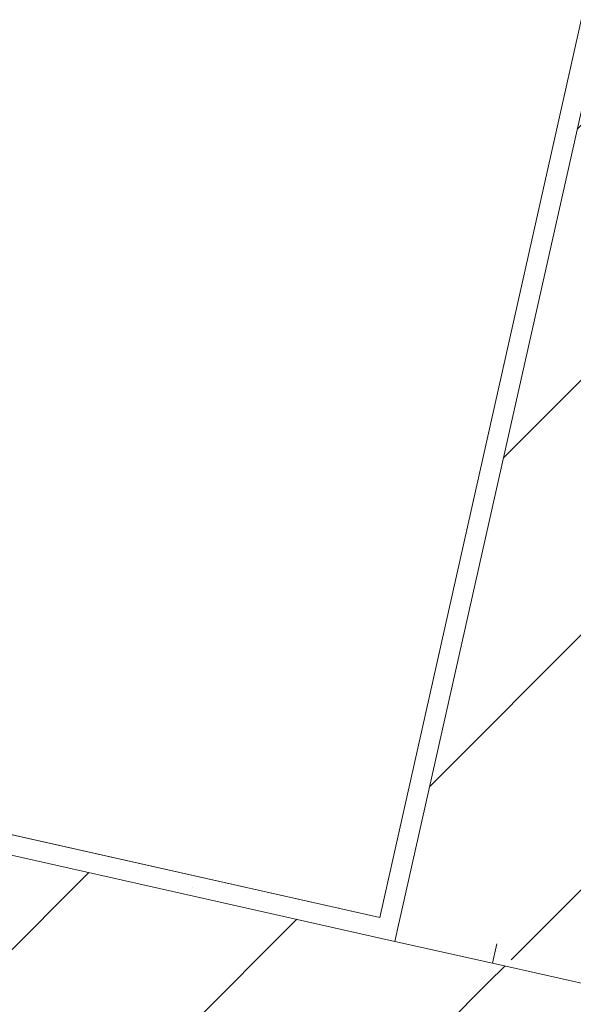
# Model space of a CAD drawing. Header units: millimetres. Extents: x -6990773 to -6682839, y 6117771 to 6220266.
# Tile 27 of 154: x -6943317 to -6942763, y 6139726 to 6140710. Entities that reach past the tile are written whole.
import ezdxf

# ---------------------------------------------------------------- set-up
doc = ezdxf.new("R2010")
doc.units = ezdxf.units.MM
doc.header["$MEASUREMENT"] = 0
for name, color, linetype in [('S - МОП.АР', 7, 'Continuous'), ('АР-Стены_внешние_.АР', 7, 'Continuous'), ('АР-Стены_Перегородки_межквартирные_200.АР', 7, 'Continuous'), ('АР-Чертеж-Размеры.АР', 7, 'Continuous')]:
    doc.layers.add(name, color=color, linetype=linetype)
for name, color, linetype, lineweight in [('АР-Стены_внешние_.АР_Ном._пера__1', 7, 'Continuous', 30), ('АР-Стены_Перегородки_межквартирные_200.АР_Ном._пера__1', 7, 'Continuous', 15), ('АР-Чертеж-Размеры.АР_Ном._пера__1', 7, 'Continuous', 0)]:
    doc.layers.add(name, color=color, linetype=linetype, lineweight=lineweight)
doc.styles.add('РЎР“Р•РќР•Р\xa0Р\x98Р\xa0_РЎРўР\x98Р›Р¬_4', font='GOTHIC.TTF')
doc.dimstyles.new('СГЕНЕРИР_СТИЛЬ__8', dxfattribs={"dimtxt": 150, "dimasz": 237.5, "dimexe": 0.18, "dimexo": 0.0625, "dimgap": 0, "dimtad": 1, "dimdec": 0, "dimzin": 0, "dimdsep": 46, "dimtxsty": 'РЎР“Р•РќР•Р\xa0Р\x98Р\xa0_РЎРўР\x98Р›Р¬_4', "dimblk": 'ARROWHEAD_6', "dimblk1": 'ARROWHEAD_6', "dimblk2": 'ARROWHEAD_6', "dimcen": 0.09, "dimse1": 1, "dimse2": 1, "dimclrd": 7, "dimclre": 7, "dimclrt": 7, "dimazin": 0, "dimtfac": 1, "dimtdec": 4, "dimtmove": 2, "dimatfit": 3, "dimfxl": 1, "dimtolj": 1, "dimtzin": 0, "dimarcsym": 0})
pattern_1 = [(45, (-6338927.19, 6562677.8), (-127.27922, 127.27922), [])]
pattern_2 = [(45, (-6338927.19, 6562677.8), (-127.279217, 127.279217), [])]
pattern_3 = [(45, (-6338927.19, 6563027.8), (-111.369318, 111.369318), [0, -105, 0, -157.5]), (110, (-6338577.19, 6563027.8), (148.001588, 53.868173), [0, -77, 0, -133])]

# ---------------------------------------------------------------- blocks, each defined once
blk = doc.blocks.new('Стена_103_1', base_point=(-6942036.16, 6139483.09))
at = {"layer": 'АР-Стены_внешние_.АР', "linetype": 'Continuous', "lineweight": 0, "true_color": 0x000000}
h = blk.add_hatch(dxfattribs=at)
h.set_pattern_fill('БЛОКИ_БЕТОННЫЕ_ЭФФЕКТИВН_70', color=18, style=0, pattern_type=2)
h.set_pattern_definition(pattern_1)
h.paths.add_polyline_path([(-6942111.82, 6139602.58), (-6942844.01, 6139767.02), (-6942887.84, 6139571.89), (-6942155.65, 6139407.44)])
at = {"layer": 'АР-Стены_внешние_.АР_Ном._пера__1', "color": 7, "linetype": 'Continuous', "lineweight": 15, "flags": 128}
blk.add_lwpolyline([(-6942111.82, 6139602.58), (-6942844.01, 6139767.02)], dxfattribs=at)
blk = doc.blocks.new('Стена_104_1', base_point=(-6942537.21, 6141133.05))
at = {"layer": 'АР-Стены_Перегородки_межквартирные_200.АР', "linetype": 'Continuous', "lineweight": 0, "true_color": 0x000000}
h = blk.add_hatch(dxfattribs=at)
h.set_pattern_fill('ШТУКАТУРКА__ГИПС_01_0001', color=18, style=0, pattern_type=2)
h.set_pattern_definition(pattern_3)
h.paths.add_polyline_path([(-6942632.38, 6141256.92), (-6942956.71, 6139812.83), (-6942937.6, 6139806.68), (-6942612.87, 6141252.53)])
h = blk.add_hatch(dxfattribs=at)
h.set_pattern_fill('БЛОКИ_БЕТОННЫЕ_ЭФФЕКТИВН_78', color=18, style=0, pattern_type=2)
h.set_pattern_definition(pattern_2)
h.paths.add_polyline_path([(-6942937.6, 6139806.68), (-6942746.44, 6139745.11), (-6942461.55, 6141013.57), (-6942656.69, 6141057.4)])
h = blk.add_hatch(dxfattribs=at)
h.set_pattern_fill('БЛОКИ_БЕТОННЫЕ_ЭФФЕКТИВН_78', color=18, style=0, pattern_type=2)
h.set_pattern_definition(pattern_2)
h.paths.add_polyline_path([(-6942941.58, 6139788.94), (-6942844.01, 6139767.02), (-6942839.63, 6139786.54), (-6942937.2, 6139808.45)])
at = {"layer": 'АР-Стены_внешние_.АР_Ном._пера__1', "color": 7, "linetype": 'Continuous', "lineweight": 15}
for p, q in [((-6942937.2, 6139808.45), (-6942941.58, 6139788.94)), ((-6942941.58, 6139788.94), (-6942844.01, 6139767.02))]:
    blk.add_line(p, q, dxfattribs=at)
at = {"layer": 'АР-Стены_Перегородки_межквартирные_200.АР_Ном._пера__1', "color": 7, "linetype": 'Continuous', "lineweight": 15}
blk.add_line((-6942656.69, 6141057.4), (-6942937.6, 6139806.68), dxfattribs=at)
at = {"layer": 'АР-Стены_Перегородки_межквартирные_200.АР_Ном._пера__1', "color": 7, "linetype": 'Continuous', "lineweight": 0, "flags": 128}
blk.add_lwpolyline([(-6942632.38, 6141256.92), (-6942956.71, 6139812.83)], dxfattribs=at)
blk = doc.blocks.new('Стена_132_1', base_point=(-6942865.92, 6139669.45))
at = {"layer": 'АР-Стены_внешние_.АР', "linetype": 'Continuous', "lineweight": 0, "true_color": 0x000000}
h = blk.add_hatch(dxfattribs=at)
h.set_pattern_fill('ШТУКАТУРКА__ГИПС_01_0001', color=18, style=0, pattern_type=2)
h.set_pattern_definition(pattern_3)
h.paths.add_polyline_path([(-6944014.42, 6140029.89), (-6942961.09, 6139793.32), (-6942956.71, 6139812.83), (-6944010.04, 6140049.41)])
h = blk.add_hatch(dxfattribs=at)
h.set_pattern_fill('БЛОКИ_БЕТОННЫЕ_ЭФФЕКТИВН_70', color=18, style=0, pattern_type=2)
h.set_pattern_definition(pattern_1)
h.paths.add_polyline_path([(-6944038.53, 6139922.57), (-6944058.25, 6139834.75), (-6942887.84, 6139571.89), (-6942844.01, 6139767.02), (-6944014.42, 6140029.89), (-6944021, 6140000.62)])
h = blk.add_hatch(dxfattribs=at)
h.set_pattern_fill('ШТУКАТУРКА__ГИПС_01_0001', color=18, style=0, pattern_type=2)
h.set_pattern_definition(pattern_3)
h.paths.add_polyline_path([(-6942937.2, 6139808.45), (-6942956.71, 6139812.83), (-6942961.09, 6139793.32), (-6942941.58, 6139788.94)])
at = {"layer": 'АР-Стены_внешние_.АР_Ном._пера__1', "color": 7, "linetype": 'Continuous', "lineweight": 15}
for p, q in [((-6942941.58, 6139788.94), (-6944014.42, 6140029.89)), ((-6942937.2, 6139808.45), (-6942941.58, 6139788.94)), ((-6942941.58, 6139788.94), (-6942844.01, 6139767.02))]:
    blk.add_line(p, q, dxfattribs=at)
at = {"layer": 'АР-Стены_внешние_.АР_Ном._пера__1', "color": 7, "linetype": 'Continuous', "lineweight": 0, "flags": 128}
for points in [[(-6942956.71, 6139812.83), (-6944010.04, 6140049.41)], [(-6942844.01, 6139767.02), (-6942839.63, 6139786.54)]]:
    blk.add_lwpolyline(points, dxfattribs=at)
blk = doc.blocks.new('*D421', base_point=(-6338927.19, 6562677.79))
at = {"layer": 'АР-Чертеж-Размеры.АР_Ном._пера__1', "color": 7, "linetype": 'Continuous', "lineweight": 0, "transparency": 16777216}
for p, q in [((-6943826.96, 6147333.65), (-6943868.05, 6147150.71)), ((-6943773.48, 6147001.35), (-6943962.62, 6147300.06)), ((-6944096.73, 6147202.07), (-6943639.37, 6147099.35)), ((-6943868.05, 6147150.71), (-6945393.2, 6140360.06)), ((-6945487.77, 6140509.41), (-6945298.63, 6140210.7)), ((-6945621.87, 6140411.42), (-6945164.52, 6140308.7)), ((-6945393.2, 6140360.06), (-6945434.28, 6140177.11))]:
    blk.add_line(p, q, dxfattribs=at)
at = {"layer": 'АР-Чертеж-Размеры.АР_Ном._пера__1', "color": 7, "lineweight": 0, "transparency": 16777216, "insert": (-6944595.86, 6144047.08), "char_height": 150, "attachment_point": 7, "rotation": 77.34172, "style": 'РЎР“Р•РќР•Р\xa0Р\x98Р\xa0_РЎРўР\x98Р›Р¬_4'}
blk.add_mtext('\\A1;{\\pql;\\fCentury Gothic|b0|i0|c204|p0;\\W1.000000;6\xa0960}', dxfattribs=at)
blk = doc.blocks.new('ARROWHEAD_6')
at = {"color": 0, "linetype": 'Continuous', "lineweight": 0}
for p, q in [((-0.5, -0.5), (0.5, 0.5)), ((0, 0), (-1, 0))]:
    blk.add_line(p, q, dxfattribs=at)
blk = doc.blocks.new('*D448', base_point=(-6338927.19, 6562677.79))
at = {"layer": 'АР-Чертеж-Размеры.АР_Ном._пера__1', "color": 7, "linetype": 'Continuous', "lineweight": 0, "transparency": 16777216}
for p, q in [((-6943280.96, 6141781.74), (-6943239.87, 6141964.69)), ((-6943186.39, 6141632.39), (-6943375.53, 6141931.1)), ((-6943052.28, 6141730.38), (-6943509.64, 6141833.1)), ((-6943412.44, 6141196.33), (-6943280.96, 6141781.74)), ((-6943507.01, 6141345.68), (-6943317.87, 6141046.97)), ((-6943183.76, 6141144.97), (-6943641.12, 6141247.69)), ((-6943686.36, 6139976.71), (-6943412.44, 6141196.33))]:
    blk.add_line(p, q, dxfattribs=at)
at = {"layer": 'АР-Чертеж-Размеры.АР_Ном._пера__1', "color": 7, "lineweight": 0, "transparency": 16777216, "insert": (-6943411.94, 6141335.47), "char_height": 150, "attachment_point": 7, "rotation": 77.34172, "style": 'РЎР“Р•РќР•Р\xa0Р\x98Р\xa0_РЎРўР\x98Р›Р¬_4'}
blk.add_mtext('\\A1;{\\pql;\\fCentury Gothic|b0|i0|c204|p0;\\W1.000000;600}', dxfattribs=at)

msp = doc.modelspace()

# ---------------------------------------------------------------- linework, layer by layer
at = {"layer": 'S - МОП.АР', "color": 254, "linetype": 'Continuous', "lineweight": 0, "true_color": 0xd1c7d6, "flags": 128}
msp.add_lwpolyline([(-6945710.62, 6141743.23), (-6945991.09, 6140494.35), (-6942956.71, 6139812.83), (-6942628, 6141276.43), (-6941798.2, 6141090.07), (-6941389.56, 6142909.69), (-6941653.86, 6142969.04), (-6941163.1, 6145154.24), (-6942041, 6145351.41), (-6941744.04, 6146673.66), (-6944466.04, 6147284.98), (-6945327.1, 6143450.78), (-6945534.23, 6142528.61)], close=True, dxfattribs=at)

# ---------------------------------------------------------------- block references
at = {"layer": 'АР-Стены_внешние_.АР', "color": 7, "lineweight": 0}
for name, p in [('Стена_132_1', (-6942865.92, 6139669.45)), ('Стена_103_1', (-6942036.16, 6139483.09))]:
    msp.add_blockref(name, p, dxfattribs=at)
at = {"layer": 'АР-Стены_Перегородки_межквартирные_200.АР', "color": 7, "lineweight": 0}
msp.add_blockref('Стена_104_1', (-6942537.21, 6141133.05), dxfattribs=at)

# ---------------------------------------------------------------- dimensions: what is measured, and where the dimension line sits
at = {"layer": 'АР-Чертеж-Размеры.АР', "color": 7, "linetype": 'Continuous', "lineweight": 0}
for base, p1, p2, angle, picture, middle in [((-6945393.2, 6140360.06), (-6941744.04, 6146673.66), (-6943513.26, 6139937.83), 257.34172, '*D421', (-6944612.65, 6144314.57)), ((-6943280.96, 6141781.74), (-6944955.74, 6141542.94), (-6943555.85, 6141843.48), 77.34172, '*D448', (-6943447.59, 6141518.98))]:
    dim = msp.add_linear_dim(base=base, p1=p1, p2=p2, angle=angle, dimstyle='СГЕНЕРИР_СТИЛЬ__8', dxfattribs=at)
    dim.commit()
    dim.dimension.update_dxf_attribs({"geometry": picture, "text_midpoint": middle, "dimtype": 160, "text_rotation": 77.34172})

doc.saveas('drawing.dxf')
